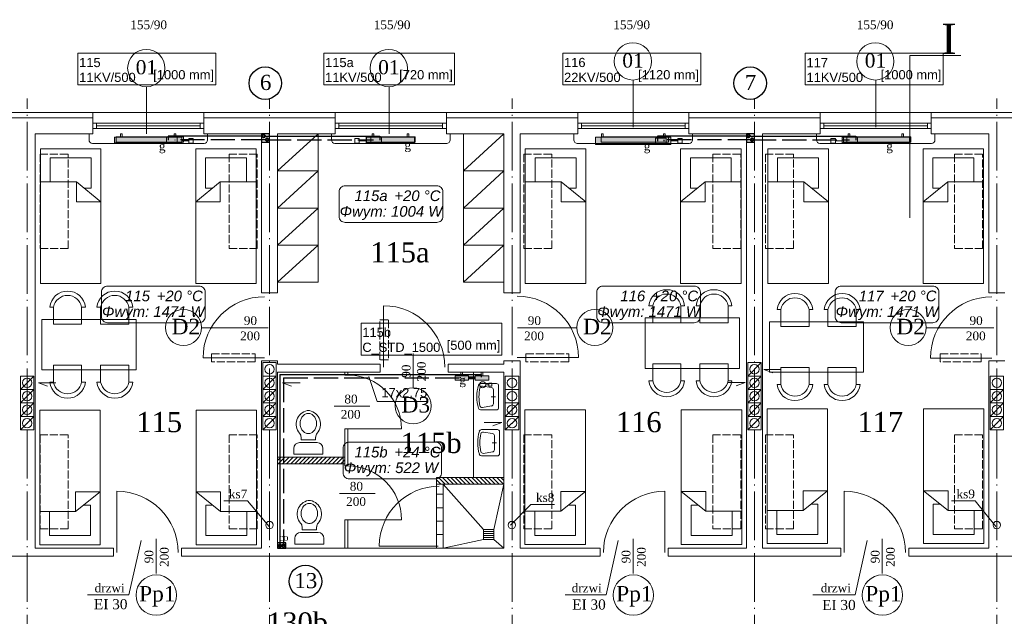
# Model space of a CAD drawing. Extents: x 30119 to 43932, y 4093 to 9351.
# Tile 9 of 12: x 37253 to 38715, y 5215 to 6101. Entities that reach past the tile are written whole.
import ezdxf
from ezdxf.enums import TextEntityAlignment as Align
from ezdxf.lldxf.tags import DXFTag

# ---------------------------------------------------------------- set-up
doc = ezdxf.new("R2010")
doc.units = 0
doc.header["$MEASUREMENT"] = 0
doc.linetypes.add('ACAD_ISO02W100', pattern=[15, 12, -3])
doc.linetypes.add('ACAD_ISO04W100', pattern=[30.5, 24, -3, 0.5, -3])
doc.layers.get('0').update_dxf_attribs({"color": 8, "linetype": 'CONTINUOUS', "lineweight": 9})
doc.layers.add('#co', color=8, linetype='ACAD_ISO04W100')
for name, color, linetype, lineweight in [('#SZACHT', 4, 'CONTINUOUS', 30), ('#woda opis', 7, 'CONTINUOUS', 35), ('CIENKIE', 8, 'CONTINUOUS', 9), ('IS_Armatura_podłączeniowa_grz._dolnozas.', 7, 'SOLID', 18), ('IS_Armatura_Therm', 7, 'SOLID', 18), ('IS_Grzejniki_Plan_rzut', 7, 'SOLID', 18), ('IS_podkład', 8, 'CONTINUOUS', 9), ('IS_powrot', 5, 'ACAD_ISO02W100', 25), ('IS_Text_Konstrukcji', 7, 'CONTINUOUS', 18), ('IS_Text_Odbiornikow_Therm', 7, 'CONTINUOUS', 18), ('IS_zasilanie', 1, 'SOLID', 25), ('NAPIS', 8, 'CONTINUOUS', 9), ('OSIE', 8, 'ACAD_ISO04W100', 9), ('PRZERYW', 8, 'ACAD_ISO02W100', 9), ('SCIANY', 8, 'CONTINUOUS', 9), ('urzadzenia', 8, 'CONTINUOUS', 9), ('URZĄDZENIA', 8, 'CONTINUOUS', 9)]:
    doc.layers.add(name, color=color, linetype=linetype, lineweight=lineweight)
doc.styles.add('NEWROMAN', font='times.ttf')
doc.styles.get("Standard").update_dxf_attribs({"font": 'arial.ttf'})
tags = doc.linetypes.add('SOLID', pattern=[10, 10, 0]).pattern_tags.tags
tags[6:7] = [DXFTag(74, 4), DXFTag(75, 0), DXFTag(340, '0'), DXFTag(46, 0.0), DXFTag(50, 0.0), DXFTag(44, 0.0), DXFTag(45, 0.0)]
tags[4:5] = [DXFTag(74, 4), DXFTag(75, 0), DXFTag(340, '0'), DXFTag(46, 0.0), DXFTag(50, 0.0), DXFTag(44, 0.0), DXFTag(45, 0.0)]

# ---------------------------------------------------------------- blocks, each defined once
blk = doc.blocks.new('A$C783649DA')
at = {"layer": 'CIENKIE', "ltscale": 3}
for p, q in [((-323.5, 380.2), (-359, 380.2)), ((-323.5, 380.2), (-291.5, 341.9)), ((756.9, 380.2), (721.5, 380.2)), ((756.9, 380.2), (787.5, 341.9)), ((96.9, 374.8), (66.8, 344.2)), ((132.4, 374.8), (96.9, 374.8))]:
    blk.add_line(p, q, dxfattribs=at)
for centre in [(-291.1, 344.2), (68.9, 344.2), (788.9, 344.2)]:
    blk.add_circle(centre, 5.5, dxfattribs=at)
at = {"layer": 'NAPIS', "lineweight": 25, "ltscale": 3, "style": 'NEWROMAN'}
for s, p in [('ks7', (-351.3, 383.9)), ('ks9', (729.2, 383.9)), ('ks8', (104.7, 378.5))]:
    blk.add_text(s, height=13, dxfattribs=at).set_placement(p)
blk = doc.blocks.new('R056')
for p, q in [((-0.332, 0.998), (0.335, 0.998)), ((-0.332, 0.865), (-0.332, 0.998)), ((0.335, 0.998), (0.335, 0.865)), ((0.201, 0.732), (-0.199, 0.732)), ((-0.165, 0.67), (0.001, 0.67)), ((-0.165, 0.67), (-0.165, 0.607)), ((0.168, 0.67), (0.001, 0.67)), ((0.168, 0.67), (0.168, 0.607))]:
    blk.add_line(p, q)
blk.add_lwpolyline([(0.001, 0.067, 0.117514), (0.071, 0.083, 0.104443), (0.135, 0.134, 0.090071), (0.175, 0.207, 0.08201), (0.19, 0.297, 0.08201), (0.175, 0.387, 0.090071), (0.135, 0.459, 0.104443), (0.071, 0.51, 0.117514), (0.001, 0.527, 0.117514), (-0.069, 0.51, 0.104443), (-0.132, 0.459, 0.090071), (-0.172, 0.387, 0.08201), (-0.187, 0.297, 0.08201), (-0.172, 0.207, 0.090071), (-0.132, 0.134, 0.104443), (-0.069, 0.083, 0.117514)], format="xyb", close=True)
for centre, radius, start, end in [((-0.199, 0.865), 0.133, 180, 270), ((0.201, 0.865), 0.133, 270, 0), ((0.038, 0.311), 0.315, 138.639, 258.4219), ((-0.299, 0.607), 0.133, 318.639, 0), ((-0.035, 0.311), 0.315, 281.5781, 41.361), ((0.301, 0.607), 0.133, 180, 221.361), ((0.001, 0.133), 0.133, 258.4219, 281.5781)]:
    blk.add_arc(centre, radius, start, end)
blk = doc.blocks.new('R053')
for p, q in [((0, 0.608), (0, 0)), ((0.917, 0.692), (0.083, 0.692)), ((0.095, 0.075), (0.149, 0.421)), ((0.769, 0.492), (0.231, 0.492)), ((0.5, 0.575), (0.5, 0.408)), ((0.905, 0.075), (0.851, 0.421)), ((1, 0), (1, 0.608))]:
    blk.add_line(p, q)
for centre, radius, start, end in [((0.083, 0.608), 0.0833, 90, 180), ((0.231, 0.408), 0.0833, 90, 171.1953), ((0.769, 0.408), 0.0833, 8.8047, 90), ((0.917, 0.608), 0.0833, 0, 90), ((0.083, 0), 0.0833, 180, 254.047), ((0.177, 0.062), 0.0833, 171.1953, 256.9798), ((0.823, 0.062), 0.0833, 283.0202, 8.8047), ((0.5, 1.458), 1.599, 254.047, 285.953), ((0.5, 1.458), 1.516, 256.9798, 283.0202), ((0.917, 0), 0.0833, 285.953, 0)]:
    blk.add_arc(centre, radius, start, end)
blk = doc.blocks.new('E3')
at = {"layer": 'urzadzenia', "ltscale": 3}
h = blk.add_hatch(dxfattribs=at)
h.set_pattern_fill('ANSI31', color=256, scale=35, style=0)
h.set_pattern_definition([(45, (-25814.2815, -10257.614), (-3.09359217, 3.09359217), [])])
h.paths.add_polyline_path([(2547, -480), (2547, -490), (2647, -490), (2647, -480)])
h = blk.add_hatch(dxfattribs=at)
h.set_pattern_fill('ANSI31', color=256, scale=35, style=0)
h.set_pattern_definition([(135, (14932.2726, -2182.3927), (3.0935922, 3.0935922), [])])
h.paths.add_polyline_path([(2783, -510), (2883, -510), (2883, -520), (2783, -520)])
at = {"layer": 'CIENKIE', "color": 8, "ltscale": 3}
for p, q in [((3075, 10), (3075, 80.1)), ((3435, 10), (3435, 80.1)), ((2352.5, 0), (2352.5, 70.1)), ((2712.5, 0), (2712.5, 70.1)), ((2270, 32), (2440, 32)), ((2630, 32), (2800, 32)), ((2990, 32), (3160, 32)), ((3350, 32), (3520, 32)), ((2077.5, 24), (2272.5, 24)), ((2272.5, 15.9), (2437.5, 15.9)), ((2278, 15.9), (2278, 7.9)), ((2432, 15.9), (2432, 7.9)), ((2437.5, 24), (2632.5, 24)), ((2632.5, 15.9), (2797.5, 15.9)), ((2638, 15.9), (2638, 7.9)), ((2792, 15.9), (2792, 7.9)), ((2797.5, 24), (2992.5, 24)), ((2992.5, 15.9), (3157.5, 15.9)), ((2998, 15.9), (2998, 7.9)), ((3152, 15.9), (3152, 7.9)), ((3157.5, 24), (3352.5, 24)), ((3352.5, 15.9), (3517.5, 15.9)), ((3358, 15.9), (3358, 7.9)), ((3512, 15.9), (3512, 7.9)), ((3517.5, 24), (3712.5, 24)), ((2267, 0), (2267, -9)), ((2272.5, 7.9), (2437.5, 7.9)), ((2278, 11.9), (2432, 11.9)), ((2443, 0), (2443, -9)), ((2627, 0), (2627, -9)), ((2632.5, 7.9), (2797.5, 7.9)), ((2638, 11.9), (2792, 11.9)), ((2803, 0), (2803, -9)), ((2987, 0), (2987, -9)), ((2992.5, 7.9), (3157.5, 7.9)), ((2998, 11.9), (3152, 11.9)), ((3163, 0), (3163, -9)), ((3347, 0), (3347, -9)), ((3352.5, 7.9), (3517.5, 7.9)), ((3358, 11.9), (3512, 11.9)), ((3523, 0), (3523, -9)), ((2438, -14), (2272, -14)), ((2798, -14), (2632, -14)), ((3158, -14), (2992, -14)), ((3518, -14), (3352, -14)), ((2704.2, -346.1), (2704.2, -255.1)), ((2433.8, -287.8), (2533, -287.8)), ((2903.4, -287.8), (2991.2, -287.8)), ((3510, -287.8), (3610.4, -287.8)), ((2527.3, -332.7), (2436.3, -332.7)), ((2748.4, -377.1), (2748.4, -325.9)), ((2902.7, -332), (2993.7, -332)), ((3607.3, -332.8), (3516.3, -332.8)), ((3245, -359.5), (3265, -339.5)), ((3294.8, -349.6), (3268.7, -349.6)), ((3268.7, -349.6), (3282.1, -354.5)), ((2165, -379.5), (2185, -359.5)), ((2525, -379.5), (2545, -359.5)), ((3245, -379.5), (3265, -359.5)), ((2165, -399.5), (2185, -379.5)), ((2217.8, -369.4), (2191.7, -369.4)), ((2191.7, -369.4), (2205.1, -374.3)), ((2525, -399.5), (2545, -379.5)), ((2554.3, -369.7), (2567.6, -374.7)), ((2580.3, -369.7), (2554.3, -369.7)), ((3214.9, -369.3), (3241, -369.3)), ((3241, -369.3), (3227.6, -374.2)), ((3245, -399.5), (3265, -379.5)), ((3605, -399.5), (3625, -379.5)), ((2165, -419.5), (2185, -399.5)), ((2525, -419.5), (2545, -399.5)), ((2631, -404.2), (2683.9, -404.2)), ((2885, -419.5), (2905, -399.5)), ((3245, -419.5), (3265, -399.5)), ((3605, -419.5), (3625, -399.5)), ((2165, -439.5), (2185, -419.5)), ((2525, -439.5), (2545, -419.5)), ((2885, -439.5), (2905, -419.5)), ((3245, -439.5), (3265, -419.5)), ((3605, -439.5), (3625, -419.5)), ((2853.6, -428.4), (2879.7, -428.4)), ((2879.7, -428.4), (2866.3, -433.3)), ((2308.3, -621.7), (2308.3, -530.7)), ((2639, -533.7), (2691.9, -533.7)), ((3121.7, -621.7), (3121.7, -530.7)), ((3388.3, -621.7), (3388.3, -530.7)), ((2326.2, -684.5), (2344.4, -603.7)), ((2366.5, -652.7), (2366.5, -601.4)), ((2547, -607), (2559, -607)), ((2559, -607), (2559, -615)), ((3034.7, -684.5), (3052.8, -603.7)), ((3074.9, -652.7), (3074.9, -601.4)), ((3404.5, -684.5), (3422.6, -603.7)), ((3444.7, -652.7), (3444.7, -601.4)), ((2326.2, -684.5), (2264.7, -684.5)), ((3034.7, -684.5), (2973.8, -684.5)), ((3404.5, -684.5), (3341.8, -684.5))]:
    blk.add_line(p, q, dxfattribs=at)
at = {"layer": 'CIENKIE', "ltscale": 3}
for centre, radius in [((3074.5, 107.8), 27.7), ((3434.5, 107.8), 27.7), ((2352, 97.8), 27.7), ((2712, 97.8), 27.7), ((2407.1, -287.5), 26.8), ((3018, -287.5), 26.8), ((3483.2, -287.5), 26.8), ((2748.4, -403.8), 26.8), ((2550.5, -611.2), 2), ((2555.3, -611.2), 2), ((2366.8, -684.8), 30), ((3075.2, -684.8), 30), ((3445, -684.8), 30)]:
    blk.add_circle(centre, radius, dxfattribs=at)
at = {"layer": 'CIENKIE'}
for centre in [(2535, -349.5), (3255, -349.5), (2175, -369.5), (2535, -369.5), (2895, -369.5), (3255, -369.5), (3615, -369.5), (2175, -389.5), (2535, -389.5), (2895, -389.5), (3255, -389.5), (3615, -389.5), (2175, -409.5), (2535, -409.5), (2895, -409.5), (3255, -409.5), (3615, -409.5), (2175, -429.5), (2535, -429.5), (2895, -429.5), (3255, -429.5), (3615, -429.5)]:
    blk.add_circle(centre, 7, dxfattribs=at)
at = {"layer": 'CIENKIE', "ltscale": 3}
for centre, radius, start, end in [((2272, -9), 5, 180, 270), ((2438, -9), 5, 270, 0), ((2632, -9), 5, 180, 270), ((2798, -9), 5, 270, 0), ((2992, -9), 5, 180, 270), ((3158, -9), 5, 270, 0), ((3352, -9), 5, 180, 270), ((3518, -9), 5, 270, 0), ((2527.3, -332.7), 91, 90, 180), ((2902.7, -332), 91, 0, 90), ((3607.3, -332.8), 91, 90, 180), ((2704.2, -346.1), 91, 0, 90), ((2308.3, -621.7), 91, 0, 90), ((3121.7, -621.7), 91, 90, 180), ((3388.3, -621.7), 91, 0, 90)]:
    blk.add_arc(centre, radius, start, end, dxfattribs=at)
at = {"layer": 'OSIE', "ltscale": 3}
for p, q in [((2175, -1701.2), (2175, 52.5)), ((2535, -1701.2), (2535, 52.5)), ((2895, -1701.2), (2895, 52.5)), ((3255, -1701.2), (3255, 52.5)), ((3615, -1701.2), (3615, 52.5))]:
    blk.add_line(p, q, dxfattribs=at)
at = {"layer": 'PRZERYW'}
for points in [[(2235.8, -30), (2194.3, -30), (2194.3, -170), (2235.8, -170)], [(2516.6, -30), (2475.1, -30), (2475.1, -170), (2516.6, -170)], [(2953.9, -30), (2912.4, -30), (2912.4, -170), (2953.9, -170)], [(3234.6, -30), (3193.1, -30), (3193.1, -170), (3234.6, -170)], [(3312.9, -30), (3271.4, -30), (3271.4, -170), (3312.9, -170)], [(3593.7, -30), (3552.2, -30), (3552.2, -170), (3593.7, -170)], [(2698.8, -276.2), (2711.8, -276.2), (2711.8, -335.4), (2698.8, -335.4)], [(2448.7, -326.7), (2513.7, -326.7), (2513.7, -338.3), (2448.7, -338.3)], [(2915.6, -326.7), (2979.2, -326.7), (2979.2, -338.3), (2915.6, -338.3)], [(3530.8, -326.7), (3591.5, -326.7), (3591.5, -338.3), (3530.8, -338.3)], [(2235.8, -446.6), (2194.3, -446.6), (2194.3, -586.6), (2235.8, -586.6)], [(2516.6, -446.6), (2475.1, -446.6), (2475.1, -586.6), (2516.6, -586.6)], [(2953.9, -446.6), (2912.4, -446.6), (2912.4, -586.6), (2953.9, -586.6)], [(3234.6, -446.6), (3193.1, -446.6), (3193.1, -586.6), (3234.6, -586.6)], [(3312.9, -446.6), (3271.4, -446.6), (3271.4, -586.6), (3312.9, -586.6)], [(3593.7, -446.6), (3552.2, -446.6), (3552.2, -586.6), (3593.7, -586.6)]]:
    blk.add_lwpolyline(points, close=True, dxfattribs=at)
at = {"layer": 'SCIANY', "ltscale": 3}
for p, q in [((3485.6, -124.4), (3485.6, 116.5)), ((3561.4, 116.5), (3485.6, 116.5)), ((2077.5, 32), (2272.5, 32)), ((2272.5, 32), (2272.5, 0)), ((2437.5, 32), (2437.5, 0)), ((2437.5, 32), (2632.5, 32)), ((2632.5, 32), (2632.5, 0)), ((2797.5, 32), (2797.5, 0)), ((2800, 32), (2990, 32)), ((2992.5, 32), (2992.5, 0)), ((3157.5, 32), (3157.5, 0)), ((3160, 32), (3350, 32)), ((3352.5, 32), (3352.5, 0)), ((3517.5, 32), (3517.5, 0)), ((3520, 32), (3710, 32)), ((2187, 0), (2272.5, 0)), ((2437.5, 0), (2523, 0)), ((2547, 0), (2632.5, 0)), ((2797.5, 0), (2883, 0)), ((2907, 0), (2992.5, 0)), ((3157.5, 0), (3243, 0)), ((3267, 0), (3352.5, 0)), ((3517.5, 0), (3603, 0)), ((2547, -236), (2523, -236)), ((2883, -236), (2907, -236)), ((3627, -236), (3603, -236)), ((2523, -337), (2547, -337)), ((2547, -342), (2699.3, -342)), ((2699.3, -354), (2699.3, -342)), ((2800.3, -342), (2883, -342)), ((2800.3, -354), (2800.3, -342)), ((2883, -337), (2907, -337)), ((3627, -337), (3603, -337)), ((2547, -354), (2699.3, -354)), ((2800.3, -354), (2883, -354)), ((2547, -480), (2647, -480)), ((2547, -490), (2647, -490)), ((2783, -510), (2883, -510)), ((2783, -520), (2883, -520)), ((2046.7, -627), (2303.3, -627)), ((2187, -615), (2303.3, -615)), ((2303.3, -615), (2303.3, -627)), ((2404.3, -615), (2523, -615)), ((2404.3, -615), (2404.3, -627)), ((2404.3, -627), (3025.7, -627)), ((2547, -615), (2883, -615)), ((2907, -615), (3025.7, -615)), ((3025.7, -615), (3025.7, -627)), ((3126.7, -615), (3243, -615)), ((3126.7, -615), (3126.7, -627)), ((3126.7, -627), (3383.3, -627)), ((3267, -615), (3383.3, -615)), ((3383.3, -615), (3383.3, -627)), ((3484.3, -615), (3603, -615)), ((3484.3, -615), (3484.3, -627)), ((3484.3, -627), (4105.7, -627))]:
    blk.add_line(p, q, dxfattribs=at)
at = {"layer": 'SCIANY'}
for p, q in [((2187, -615), (2187, 0)), ((2523, -236), (2523, 0)), ((2547, -236), (2547, 0)), ((2883, -236), (2883, 0)), ((2907, -236), (2907, 0)), ((3243, -439.5), (3243, 0)), ((3243, -615), (3243, 0)), ((3267, -439.5), (3267, 0)), ((3267, -615), (3267, 0)), ((3603, -236), (3603, 0)), ((2523, -615), (2523, -337)), ((2547, -342), (2547, -337)), ((2883, -342), (2883, -337)), ((2907, -615), (2907, -337)), ((3603, -615), (3603, -337)), ((2547, -615), (2547, -354)), ((2883, -615), (2883, -354)), ((2647, -490), (2647, -480)), ((2783, -520), (2783, -510))]:
    blk.add_line(p, q, dxfattribs=at)
at = {"layer": 'urzadzenia', "ltscale": 3}
for p, q in [((2547, -55), (2607, 0)), ((2823, -55), (2883, 0)), ((2284.7, -22), (2194.7, -22)), ((2425.3, -22), (2515.3, -22)), ((3004.7, -22), (2914.7, -22)), ((3145.3, -22), (3235.3, -22)), ((3364.7, -22), (3274.7, -22)), ((3505.3, -22), (3595.3, -22)), ((2270.1, -35.5), (2209.4, -35.5)), ((2439.9, -35.5), (2500.6, -35.5)), ((2990.1, -35.5), (2929.4, -35.5)), ((3159.9, -35.5), (3220.6, -35.5)), ((3350.1, -35.5), (3289.4, -35.5)), ((3519.9, -35.5), (3580.6, -35.5)), ((2547, -55), (2607, -55)), ((2547, -110), (2607, -55)), ((2823, -55), (2883, -55)), ((2823, -110), (2883, -55)), ((2248.1, -71.2), (2194.7, -71.2)), ((2248.1, -71.2), (2248.1, -100.7)), ((2284.7, -100.7), (2248.1, -71.2)), ((2425.3, -100.7), (2461.9, -71.2)), ((2461.9, -71.2), (2461.9, -100.7)), ((2461.9, -71.2), (2515.3, -71.2)), ((2968.1, -71.2), (2914.7, -71.2)), ((3004.7, -100.7), (2968.1, -71.2)), ((2968.1, -71.2), (2968.1, -100.7)), ((3145.3, -100.7), (3181.9, -71.2)), ((3181.9, -71.2), (3235.3, -71.2)), ((3181.9, -71.2), (3181.9, -100.7)), ((3328.1, -71.2), (3274.7, -71.2)), ((3328.1, -71.2), (3328.1, -100.7)), ((3364.7, -100.7), (3328.1, -71.2)), ((3505.3, -100.7), (3541.9, -71.2)), ((3541.9, -71.2), (3541.9, -100.7)), ((3541.9, -71.2), (3595.3, -71.2)), ((2270.1, -80.6), (2259.7, -80.6)), ((2439.9, -80.6), (2450.3, -80.6)), ((2990.1, -80.6), (2979.7, -80.6)), ((3159.9, -80.6), (3170.3, -80.6)), ((3350.1, -80.6), (3339.7, -80.6)), ((3519.9, -80.6), (3530.3, -80.6)), ((2284.7, -100.7), (2248.1, -100.7)), ((2425.3, -100.7), (2461.9, -100.7)), ((3004.7, -100.7), (2968.1, -100.7)), ((3145.3, -100.7), (3181.9, -100.7)), ((3364.7, -100.7), (3328.1, -100.7)), ((3505.3, -100.7), (3541.9, -100.7)), ((2547, -110), (2607, -110)), ((2547, -165), (2607, -110)), ((2823, -110), (2883, -110)), ((2823, -165), (2883, -110)), ((2547, -165), (2607, -165)), ((2547, -220), (2607, -165)), ((2823, -165), (2883, -165)), ((2823, -220), (2883, -165)), ((2284.7, -222), (2194.7, -222)), ((2425.3, -222), (2515.3, -222)), ((2547, -220), (2607, -220)), ((2823, -220), (2883, -220)), ((3004.7, -222), (2914.7, -222)), ((3145.3, -222), (3235.3, -222)), ((3364.7, -222), (3274.7, -222)), ((3505.3, -222), (3595.3, -222)), ((2337.1, -275.4), (2197.1, -275.4)), ((2197.1, -275.4), (2197.1, -350.4)), ((2337.1, -275.4), (2337.1, -350.4)), ((3092.9, -273.3), (3232.9, -273.3)), ((3092.9, -273.3), (3092.9, -348.3)), ((3232.9, -273.3), (3232.9, -348.3)), ((3417.1, -278.9), (3277.1, -278.9)), ((3277.1, -278.9), (3277.1, -353.9)), ((3417.1, -278.9), (3417.1, -353.9)), ((2337.1, -350.4), (2197.1, -350.4)), ((2525, -339.5), (2525, -439.5)), ((2545, -339.5), (2545, -439.5)), ((3092.9, -348.3), (3232.9, -348.3)), ((3245, -339.5), (3245, -439.5)), ((3265, -339.5), (3265, -439.5)), ((2165, -359.5), (2165, -439.5)), ((2185, -359.5), (2185, -439.5)), ((2647, -358), (2651, -358)), ((2885, -359.5), (2885, -439.5)), ((2905, -359.5), (2905, -439.5)), ((3417.1, -353.9), (3277.1, -353.9)), ((3605, -359.5), (3605, -439.5)), ((3625, -359.5), (3625, -439.5)), ((3363.7, -408.4), (3273.7, -408.4)), ((3505.8, -408.4), (3595.8, -408.4)), ((2283.7, -410), (2193.7, -410)), ((2425.8, -410), (2515.8, -410)), ((3004.2, -409.6), (2914.2, -409.6)), ((3146.3, -409.6), (3236.3, -409.6)), ((2647, -438), (2651, -438)), ((2647, -438), (2731, -438)), ((2647, -493), (2651, -493)), ((2283.7, -531.3), (2247.1, -531.3)), ((2247.1, -560.8), (2247.1, -531.3)), ((2283.7, -531.3), (2247.1, -560.8)), ((2425.8, -531.3), (2462.4, -531.3)), ((2425.8, -531.3), (2462.4, -560.8)), ((2462.4, -560.8), (2462.4, -531.3)), ((2783, -535), (2793, -535)), ((3004.2, -531), (2967.6, -531)), ((2967.6, -560.4), (2967.6, -531)), ((3004.2, -531), (2967.6, -560.4)), ((3146.3, -531), (3182.9, -531)), ((3146.3, -531), (3182.9, -560.4)), ((3182.9, -560.4), (3182.9, -531)), ((3363.7, -529.8), (3327.1, -529.8)), ((3363.7, -529.8), (3327.1, -559.2)), ((3327.1, -559.2), (3327.1, -529.8)), ((3505.8, -529.8), (3542.4, -529.8)), ((3505.8, -529.8), (3542.4, -559.2)), ((3542.4, -559.2), (3542.4, -529.8)), ((2269, -551.4), (2258.7, -551.4)), ((2440.5, -551.4), (2450.8, -551.4)), ((2783, -555), (2793, -555)), ((2989.5, -551.1), (2979.2, -551.1)), ((3161, -551.1), (3171.3, -551.1)), ((3349, -549.9), (3338.7, -549.9)), ((3520.5, -549.9), (3530.8, -549.9)), ((2247.1, -560.8), (2193.7, -560.8)), ((2462.4, -560.8), (2515.8, -560.8)), ((2967.6, -560.4), (2914.2, -560.4)), ((3182.9, -560.4), (3236.3, -560.4)), ((3327.1, -559.2), (3273.7, -559.2)), ((3542.4, -559.2), (3595.8, -559.2)), ((2647, -573), (2731, -573)), ((2647, -573), (2651, -573)), ((2783, -575), (2793, -575)), ((2269, -596.5), (2208.3, -596.5)), ((2440.5, -596.5), (2501.2, -596.5)), ((2783, -595), (2793, -595)), ((2852.8, -587.2), (2867.8, -587.2)), ((2852.8, -602.2), (2852.8, -587.2)), ((2852.8, -590.2), (2867.8, -590.2)), ((2852.8, -593.2), (2867.8, -593.2)), ((2852.8, -596.2), (2867.8, -596.2)), ((2852.8, -599.2), (2867.8, -599.2)), ((2867.8, -602.2), (2867.8, -587.2)), ((2989.5, -596.1), (2928.8, -596.1)), ((3161, -596.1), (3221.7, -596.1)), ((3349, -594.9), (3288.3, -594.9)), ((3520.5, -594.9), (3581.2, -594.9)), ((2283.7, -610), (2193.7, -610)), ((2425.8, -610), (2515.8, -610)), ((2698, -612), (2785.5, -612)), ((2852.8, -602.2), (2867.8, -602.2)), ((3004.2, -609.6), (2914.2, -609.6)), ((3146.3, -609.6), (3236.3, -609.6)), ((3363.7, -608.4), (3273.7, -608.4)), ((3505.8, -608.4), (3595.8, -608.4))]:
    blk.add_line(p, q, dxfattribs=at)
at = {"layer": 'urzadzenia'}
for p, q in [((2607, 0), (2607, -220)), ((2823, 0), (2823, -220)), ((2194.7, -22), (2194.7, -222)), ((2284.7, -22), (2284.7, -222)), ((2425.3, -22), (2425.3, -222)), ((2515.3, -22), (2515.3, -222)), ((2914.7, -22), (2914.7, -222)), ((3004.7, -22), (3004.7, -222)), ((3145.3, -22), (3145.3, -222)), ((3235.3, -22), (3235.3, -222)), ((3274.7, -22), (3274.7, -222)), ((3364.7, -22), (3364.7, -222)), ((3505.3, -22), (3505.3, -222)), ((3595.3, -22), (3595.3, -222)), ((2209.4, -35.5), (2209.4, -71.2)), ((2270.1, -35.5), (2270.1, -80.6)), ((2270.1, -35.5), (2270.1, -80.6)), ((2439.9, -35.5), (2439.9, -80.6)), ((2439.9, -35.5), (2439.9, -80.6)), ((2500.6, -35.5), (2500.6, -71.2)), ((2929.4, -35.5), (2929.4, -71.2)), ((2990.1, -35.5), (2990.1, -80.6)), ((2990.1, -35.5), (2990.1, -80.6)), ((3159.9, -35.5), (3159.9, -80.6)), ((3159.9, -35.5), (3159.9, -80.6)), ((3220.6, -35.5), (3220.6, -71.2)), ((3289.4, -35.5), (3289.4, -71.2)), ((3350.1, -35.5), (3350.1, -80.6)), ((3350.1, -35.5), (3350.1, -80.6)), ((3519.9, -35.5), (3519.9, -80.6)), ((3519.9, -35.5), (3519.9, -80.6)), ((3580.6, -35.5), (3580.6, -71.2)), ((2525, -339.5), (2545, -339.5)), ((3245, -339.5), (3265, -339.5)), ((2165, -359.5), (2185, -359.5)), ((2525, -359.5), (2545, -359.5)), ((2647, -354), (2647, -358)), ((2651, -354), (2651, -358)), ((2838, -354), (2838, -510)), ((2885, -359.5), (2905, -359.5)), ((3245, -359.5), (3265, -359.5)), ((3605, -359.5), (3625, -359.5)), ((2165, -379.5), (2185, -379.5)), ((2525, -379.5), (2545, -379.5)), ((2885, -379.5), (2905, -379.5)), ((3245, -379.5), (3265, -379.5)), ((3605, -379.5), (3625, -379.5)), ((2165, -399.5), (2185, -399.5)), ((2525, -399.5), (2545, -399.5)), ((2885, -399.5), (2905, -399.5)), ((3245, -399.5), (3265, -399.5)), ((3273.7, -608.4), (3273.7, -408.4)), ((3363.7, -608.4), (3363.7, -408.4)), ((3505.8, -608.4), (3505.8, -408.4)), ((3595.8, -608.4), (3595.8, -408.4)), ((3605, -399.5), (3625, -399.5)), ((2165, -419.5), (2185, -419.5)), ((2193.7, -610), (2193.7, -410)), ((2283.7, -610), (2283.7, -410)), ((2425.8, -610), (2425.8, -410)), ((2515.8, -610), (2515.8, -410)), ((2525, -419.5), (2545, -419.5)), ((2885, -419.5), (2905, -419.5)), ((2914.2, -609.6), (2914.2, -409.6)), ((3004.2, -609.6), (3004.2, -409.6)), ((3146.3, -609.6), (3146.3, -409.6)), ((3236.3, -609.6), (3236.3, -409.6)), ((3245, -419.5), (3265, -419.5)), ((3605, -419.5), (3625, -419.5)), ((2647, -438), (2647, -480)), ((2651, -438), (2651, -493)), ((2165, -439.5), (2185, -439.5)), ((2525, -439.5), (2545, -439.5)), ((2885, -439.5), (2905, -439.5)), ((3245, -439.5), (3265, -439.5)), ((3605, -439.5), (3625, -439.5)), ((2647, -490), (2647, -493)), ((2269, -596.5), (2269, -551.4)), ((2440.5, -596.5), (2440.5, -551.4)), ((2440.5, -596.5), (2440.5, -551.4)), ((2989.5, -596.1), (2989.5, -551.1)), ((2989.5, -596.1), (2989.5, -551.1)), ((3161, -596.1), (3161, -551.1)), ((3349, -594.9), (3349, -549.9)), ((3520.5, -594.9), (3520.5, -549.9)), ((3520.5, -594.9), (3520.5, -549.9)), ((2208.3, -596.5), (2208.3, -560.8)), ((2501.2, -596.5), (2501.2, -560.8)), ((2928.8, -596.1), (2928.8, -560.4)), ((3221.7, -596.1), (3221.7, -560.4)), ((3288.3, -594.9), (3288.3, -559.2)), ((3581.2, -594.9), (3581.2, -559.2)), ((2647, -573), (2647, -615)), ((2651, -573), (2651, -615))]:
    blk.add_line(p, q, dxfattribs=at)
for points in [[(2307.4, -4.2), (2407.4, -4.2), (2407.4, -12.2), (2307.4, -12.2)], [(2679, -4.2), (2751, -4.2), (2751, -12.2), (2679, -12.2)], [(3027.4, -4.2), (3127.4, -4.2), (3127.4, -12.2), (3027.4, -12.2)], [(3387.4, -4.2), (3487.4, -4.2), (3487.4, -12.2), (3387.4, -12.2)]]:
    blk.add_lwpolyline(points, close=True, dxfattribs=at)
at = {"layer": 'URZĄDZENIA', "ltscale": 3}
for p, q in [((2783, -520), (2783, -615)), ((2852.8, -587.2), (2793, -520)), ((2793, -520), (2793, -615)), ((2867.8, -587.2), (2883, -520)), ((2852.8, -602.2), (2793, -615)), ((2867.8, -602.2), (2883, -615))]:
    blk.add_line(p, q, dxfattribs=at)
at = {"layer": 'URZĄDZENIA'}
for points in [[(2214, -257.1), (2208.6, -257.1, -0.895014), (2261.7, -257.1), (2256, -257.1, 0.825539), (2214.1, -257.1), (2214.1, -282.3), (2256, -282.3), (2256, -257.1)], [(2284.1, -257.1), (2278.7, -257.1, -0.895014), (2331.8, -257.1), (2326.1, -257.1, 0.825539), (2284.2, -257.1), (2284.2, -282.3), (2326.1, -282.3), (2326.1, -257.1)], [(3145.9, -255), (3151.3, -255, 0.895014), (3098.2, -255), (3103.9, -255, -0.825539), (3145.8, -255.1), (3145.8, -280.3), (3103.9, -280.3), (3103.9, -255)], [(3216, -255), (3221.4, -255, 0.895014), (3168.3, -255), (3174, -255, -0.825539), (3215.9, -255.1), (3215.9, -280.3), (3174, -280.3), (3174, -255)], [(3294, -260.6), (3288.6, -260.6, -0.895014), (3341.7, -260.6), (3336, -260.6, 0.825539), (3294.1, -260.6), (3294.1, -285.8), (3336, -285.8), (3336, -260.6)], [(3364.1, -260.6), (3358.7, -260.6, -0.895014), (3411.8, -260.6), (3406.1, -260.6, 0.825539), (3364.2, -260.6), (3364.2, -285.8), (3406.1, -285.8), (3406.1, -260.6)], [(2214, -368.7), (2208.6, -368.7, 0.895014), (2261.7, -368.7), (2256, -368.7, -0.825539), (2214.1, -368.6), (2214.1, -343.4), (2256, -343.4), (2256, -368.7)], [(2284.1, -368.7), (2278.7, -368.7, 0.895014), (2331.8, -368.7), (2326.1, -368.7, -0.825539), (2284.2, -368.6), (2284.2, -343.4), (2326.1, -343.4), (2326.1, -368.7)], [(3145.9, -366.6), (3151.3, -366.6, -0.895014), (3098.2, -366.6), (3103.9, -366.6, 0.825539), (3145.8, -366.6), (3145.8, -341.4), (3103.9, -341.4), (3103.9, -366.6)], [(3216, -366.6), (3221.4, -366.6, -0.895014), (3168.3, -366.6), (3174, -366.6, 0.825539), (3215.9, -366.6), (3215.9, -341.4), (3174, -341.4), (3174, -366.6)], [(3294, -372.2), (3288.6, -372.2, 0.895014), (3341.7, -372.2), (3336, -372.2, -0.825539), (3294.1, -372.1), (3294.1, -346.9), (3336, -346.9), (3336, -372.2)], [(3364.1, -372.2), (3358.7, -372.2, 0.895014), (3411.8, -372.2), (3406.1, -372.2, -0.825539), (3364.2, -372.1), (3364.2, -346.9), (3406.1, -346.9), (3406.1, -372.2)]]:
    blk.add_lwpolyline(points, format="xyb", dxfattribs=at)
at = {"layer": 'URZĄDZENIA', "ltscale": 3}
for centre, radius, start, end in [((2651, -438), 80, 0, 90), ((2651, -573), 80, 0, 90), ((2787, -612), 89, 90, 180)]:
    blk.add_arc(centre, radius, start, end, dxfattribs=at)
at = {"layer": 'urzadzenia', "ltscale": 3}
blk.add_blockref('A$C783649DA', (2825.9, -925), dxfattribs=at)
at = {"layer": 'URZĄDZENIA', "lineweight": 25, "ltscale": 3}
for name, p, xscale, yscale, zscale, rotation in [('R053', (2848.2, -409.8), -39, 39, 39, 270.0000000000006), ('R056', (2592.7, -410.7), 65, 65, 65, 180.0000000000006), ('R053', (2849.6, -478), -39, 39, 39, 270.0000000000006), ('R056', (2594.2, -544.2), 65, 65, 65, 180.0000000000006)]:
    blk.add_blockref(name, p, dxfattribs=dict(at, xscale=xscale, yscale=yscale, zscale=zscale, rotation=rotation))
at = {"layer": 'NAPIS', "lineweight": 25, "ltscale": 3, "style": 'NEWROMAN'}
for s, height, p in [('155/90', 13, (2328.2, 155.6)), ('155/90', 13, (2689.7, 155.6)), ('155/90', 13, (3045.4, 155.6)), ('155/90', 13, (3406.9, 155.6)), ('I', 45, (3532.3, 118.8)), ('01', 21, (3058.8, 98.6)), ('01', 21, (3418.8, 98.6)), ('01', 21, (2336.3, 88.6)), ('01', 21, (2696.3, 88.6)), ('g', 13, (2370.7, -24.4)), ('g', 13, (2735.3, -22.6)), ('g', 13, (3090.7, -24.4)), ('g', 13, (3450.7, -24.4)), ('115a', 30, (2684.5, -190.8)), ('D2', 23, (2389.5, -297.5)), ('90', 13, (2496.8, -283.7)), ('90', 13, (2918.4, -283.7)), ('D2', 23, (3000.5, -297.5)), ('D2', 23, (3465.7, -297.5)), ('90', 13, (3574.3, -283.7)), ('200', 13, (2491.4, -306.4)), ('200', 13, (2913, -306.4)), ('200', 13, (3568.9, -306.4)), ('g', 13, (2816.7, -371.8)), ('80', 13, (2646.1, -400.2)), ('D3', 23, (2730.9, -413.7)), ('115', 30, (2337.2, -442.8)), ('200', 13, (2640.7, -422.9)), ('116', 30, (3049.2, -442.8)), ('117', 30, (3407.9, -442.8)), ('115b', 30, (2729.6, -473.8)), ('80', 13, (2654.1, -529.7)), ('200', 13, (2648.7, -552.4)), ('co', 10, (2548.8, -604.1)), ('drzwi  ', 13, (2275.2, -680.8)), ('Pp1', 23, (2341.3, -694.3)), ('drzwi  ', 13, (2983.6, -680.8)), ('Pp1', 23, (3049.7, -694.3)), ('drzwi  ', 13, (3353.5, -680.8)), ('Pp1', 23, (3419.5, -694.3)), ('  EI 30', 15, (2263, -705.8)), ('  EI 30', 15, (2973.2, -706.3)), ('  EI 30', 15, (3344.3, -707)), ('130b', 30, (2531.2, -740.5))]:
    blk.add_text(s, height=height, dxfattribs=at).set_placement(p)
for s, p in [('90', (2744.3, -362.1)), ('200', (2767, -367.5)), ('90', (2362.4, -637.6)), ('200', (2385.1, -643)), ('90', (3070.8, -637.6)), ('200', (3093.5, -643)), ('90', (3440.7, -637.6)), ('200', (3463.4, -643))]:
    blk.add_text(s, height=13, rotation=90, dxfattribs=at).set_placement(p)

msp = doc.modelspace()

# ---------------------------------------------------------------- hatches: boundary and pattern name
at = {"layer": 'IS_Grzejniki_Plan_rzut'}
for points in [[(37494, 5926.1), (37394, 5926.1), (37394, 5918.1), (37494, 5918.1)], [(37767.6, 5926.1), (37839.6, 5926.1), (37839.6, 5918.1), (37767.6, 5918.1)], [(38220.2, 5926.1), (38108.2, 5926.1), (38108.2, 5915.6), (38220.2, 5915.6)], [(38474.4, 5926.1), (38574.4, 5926.1), (38574.4, 5918.1), (38474.4, 5918.1)], [(37899.6, 5572.1), (37919.6, 5572.1), (37919.6, 5565.7), (37899.6, 5565.7)], [(37929.6, 5570.5), (37919.6, 5570.5), (37919.6, 5567.3), (37929.6, 5567.3)], [(37949.6, 5572.1), (37929.6, 5572.1), (37929.6, 5565.7), (37949.6, 5565.7)]]:
    msp.add_hatch(color=8, dxfattribs=at).paths.add_polyline_path(points)

# ---------------------------------------------------------------- linework, layer by layer
at = {"layer": '#co', "color": 1, "lineweight": 35, "ltscale": 3}
for centre in [(37615.6, 5928), (38335.6, 5928), (37639.6, 5319.5)]:
    msp.add_circle(centre, 2.1, dxfattribs=at)
at = {"layer": '#co', "color": 5, "lineweight": 35, "ltscale": 3}
for centre in [(37620.5, 5922.6), (38340.5, 5922.6), (37645, 5319.6)]:
    msp.add_circle(centre, 2.1, dxfattribs=at)
at = {"layer": '#SZACHT', "lineweight": 25, "ltscale": 3}
for points in [[(37612.2, 5919.1), (37624.2, 5919.1), (37624.2, 5931.1), (37612.2, 5931.1)], [(38332.2, 5919.1), (38344.2, 5919.1), (38344.2, 5931.1), (38332.2, 5931.1)], [(37636.2, 5316.1), (37648.2, 5316.1), (37648.2, 5323.9), (37636.2, 5323.9)]]:
    msp.add_lwpolyline(points, close=True, dxfattribs=at)
at = {"layer": '#woda opis', "lineweight": 25, "ltscale": 3}
for centre in [(37617.8, 6006.5), (38337.8, 6006.5), (37677.5, 5266.7)]:
    msp.add_circle(centre, 24.1, dxfattribs=at)
at = {"layer": 'IS_Armatura_podłączeniowa_grz._dolnozas.'}
for p, q in [((37487, 5926.2), (37471, 5926.2)), ((37471, 5926.2), (37471, 5918.2)), ((37487, 5918.2), (37487, 5926.2)), ((37774.6, 5926.2), (37790.6, 5926.2)), ((37774.6, 5918.2), (37774.6, 5926.2)), ((37790.6, 5926.2), (37790.6, 5918.2)), ((38213.2, 5924.8), (38197.2, 5924.8)), ((38197.2, 5924.8), (38197.2, 5916.8)), ((38213.2, 5916.8), (38213.2, 5924.8)), ((38481.4, 5926.2), (38497.4, 5926.2)), ((38481.4, 5918.2), (38481.4, 5926.2)), ((38497.4, 5926.2), (38497.4, 5918.2)), ((37471, 5918.2), (37487, 5918.2)), ((37790.6, 5918.2), (37774.6, 5918.2)), ((38197.2, 5916.8), (38213.2, 5916.8)), ((38497.4, 5918.2), (38481.4, 5918.2))]:
    msp.add_line(p, q, dxfattribs=at)
at = {"layer": 'IS_Armatura_Therm'}
for p, q in [((37510.8, 5924.2), (37504.1, 5924.2)), ((37504.1, 5924.2), (37504.1, 5917.5)), ((37510.8, 5917.5), (37510.8, 5924.2)), ((37750.8, 5917.5), (37750.8, 5924.2)), ((37750.8, 5924.2), (37757.5, 5924.2)), ((37757.5, 5924.2), (37757.5, 5917.5)), ((38237.1, 5924.2), (38230.3, 5924.2)), ((38230.3, 5924.2), (38230.3, 5917.5)), ((38237.1, 5917.5), (38237.1, 5924.2)), ((38457.5, 5917.5), (38457.5, 5924.2)), ((38457.5, 5924.2), (38464.3, 5924.2)), ((38464.3, 5924.2), (38464.3, 5917.5)), ((37494, 5920.8), (37504.1, 5920.8)), ((37504.1, 5917.5), (37510.8, 5917.5)), ((37757.5, 5917.5), (37750.8, 5917.5)), ((37767.6, 5920.8), (37757.5, 5920.8)), ((38220.2, 5920.8), (38230.3, 5920.8)), ((38230.3, 5917.5), (38237.1, 5917.5)), ((38464.3, 5917.5), (38457.5, 5917.5)), ((38474.4, 5920.8), (38464.3, 5920.8))]:
    msp.add_line(p, q, dxfattribs=at)
at = {"layer": 'IS_Armatura_Therm', "ltscale": 10}
for p, q in [((37945.3, 5558.7), (37949.8, 5558.7)), ((37954.3, 5561), (37949.8, 5561)), ((37949.8, 5561), (37949.8, 5556.5)), ((37949.8, 5556.5), (37954.3, 5556.5)), ((37954.3, 5556.5), (37954.3, 5561))]:
    msp.add_line(p, q, dxfattribs=at)
msp.add_ellipse((37940.8, 5558.7), major_axis=(0, 4.5), ratio=1, dxfattribs=at)
at = {"layer": 'IS_Grzejniki_Plan_rzut'}
for p, q in [((37494, 5926.1), (37394, 5926.1)), ((37394, 5926.1), (37394, 5918.1)), ((37402.7, 5926.1), (37402.7, 5931.1)), ((37402.7, 5931.1), (37405.2, 5931.1)), ((37405.2, 5931.1), (37405.2, 5926.1)), ((37485.2, 5931.1), (37482.7, 5931.1)), ((37482.7, 5931.1), (37482.7, 5926.1)), ((37485.2, 5926.1), (37485.2, 5931.1)), ((37494, 5918.1), (37494, 5926.1)), ((37767.6, 5926.1), (37839.6, 5926.1)), ((37767.6, 5918.1), (37767.6, 5926.1)), ((37776.4, 5926.1), (37776.4, 5931.1)), ((37776.4, 5931.1), (37778.9, 5931.1)), ((37778.9, 5931.1), (37778.9, 5926.1)), ((37830.9, 5931.1), (37828.4, 5931.1)), ((37828.4, 5931.1), (37828.4, 5926.1)), ((37830.9, 5926.1), (37830.9, 5931.1)), ((37839.6, 5926.1), (37839.6, 5918.1)), ((38220.2, 5926.1), (38108.2, 5926.1)), ((38108.2, 5926.1), (38108.2, 5915.6)), ((38116.9, 5926.1), (38116.9, 5931.1)), ((38116.9, 5931.1), (38119.4, 5931.1)), ((38119.4, 5931.1), (38119.4, 5926.1)), ((38211.4, 5931.1), (38208.9, 5931.1)), ((38208.9, 5931.1), (38208.9, 5926.1)), ((38211.4, 5926.1), (38211.4, 5931.1)), ((38220.2, 5915.6), (38220.2, 5926.1)), ((38474.4, 5926.1), (38574.4, 5926.1)), ((38474.4, 5918.1), (38474.4, 5926.1)), ((38483.2, 5926.1), (38483.2, 5931.1)), ((38483.2, 5931.1), (38485.7, 5931.1)), ((38485.7, 5931.1), (38485.7, 5926.1)), ((38565.7, 5931.1), (38563.2, 5931.1)), ((38563.2, 5931.1), (38563.2, 5926.1)), ((38565.7, 5926.1), (38565.7, 5931.1)), ((38574.4, 5926.1), (38574.4, 5918.1)), ((37394, 5918.1), (37494, 5918.1)), ((37839.6, 5918.1), (37767.6, 5918.1)), ((38108.2, 5915.6), (38220.2, 5915.6)), ((38574.4, 5918.1), (38474.4, 5918.1)), ((37899.6, 5572.1), (37919.6, 5572.1)), ((37899.6, 5565.7), (37899.6, 5572.1)), ((37908.4, 5572.1), (37908.4, 5577.1)), ((37908.4, 5577.1), (37910.9, 5577.1)), ((37910.9, 5577.1), (37910.9, 5572.1)), ((37919.6, 5572.1), (37919.6, 5565.7)), ((37929.6, 5570.5), (37919.6, 5570.5)), ((37919.6, 5570.5), (37919.6, 5567.3)), ((37949.6, 5572.1), (37929.6, 5572.1)), ((37929.6, 5572.1), (37929.6, 5565.7)), ((37929.6, 5567.3), (37929.6, 5570.5)), ((37940.9, 5577.1), (37938.4, 5577.1)), ((37938.4, 5577.1), (37938.4, 5572.1)), ((37940.9, 5572.1), (37940.9, 5577.1)), ((37949.6, 5565.7), (37949.6, 5572.1)), ((37919.6, 5565.7), (37899.6, 5565.7)), ((37919.6, 5567.3), (37929.6, 5567.3)), ((37929.6, 5565.7), (37949.6, 5565.7))]:
    msp.add_line(p, q, dxfattribs=at)
at = {"layer": 'IS_powrot', "ltscale": 3}
for p, q in [((37617.8, 5922.6), (37483.6, 5922.6)), ((37483.6, 5922.6), (37483.6, 5922)), ((37620.4, 5922.6), (37778, 5922.6)), ((37778, 5922.6), (37778, 5922)), ((38209.8, 5922.6), (38209.8, 5920.6)), ((38340.5, 5922.6), (38209.8, 5922.6)), ((38340.5, 5922.6), (38484.8, 5922.6)), ((38484.8, 5922.6), (38484.8, 5922)), ((37644.9, 5568.8), (37644.9, 5319.2)), ((37644.9, 5568.8), (37907.8, 5568.8)), ((37907.8, 5568.8), (37907.8, 5569.8))]:
    msp.add_line(p, q, dxfattribs=at)
at = {"layer": 'IS_Text_Konstrukcji', "linetype": 'SOLID'}
for points in [[(37736.6, 5799.7), (37872.4, 5799.7, 0.414214), (37881.5, 5808.7), (37881.5, 5845.1, 0.414214), (37872.4, 5854.2), (37736.6, 5854.2, 0.414214), (37727.5, 5845.1), (37727.5, 5808.7, 0.414214), (37736.6, 5799.7)], [(37383.7, 5650.8), (37519.5, 5650.8, 0.414214), (37528.6, 5659.9), (37528.6, 5696.2, 0.414214), (37519.5, 5705.3), (37383.7, 5705.3, 0.414214), (37374.6, 5696.2), (37374.6, 5659.9, 0.414214), (37383.7, 5650.8)], [(38119.1, 5650.8), (38254.9, 5650.8, 0.414214), (38264, 5659.9), (38264, 5696.2, 0.414214), (38254.9, 5705.3), (38119.1, 5705.3, 0.414214), (38110, 5696.2), (38110, 5659.9, 0.414214), (38119.1, 5650.8)], [(38473.1, 5650.8), (38608.9, 5650.8, 0.414214), (38618, 5659.9), (38618, 5696.2, 0.414214), (38608.9, 5705.3), (38473.1, 5705.3, 0.414214), (38464, 5696.2), (38464, 5659.9, 0.414214), (38473.1, 5650.8)], [(37742.6, 5418.9), (37870.4, 5418.9, 0.414214), (37879.5, 5428), (37879.5, 5464.3, 0.414214), (37870.4, 5473.4), (37742.6, 5473.4, 0.414214), (37733.5, 5464.3), (37733.5, 5428, 0.414214), (37742.6, 5418.9)]]:
    msp.add_lwpolyline(points, format="xyb", dxfattribs=at)
at = {"layer": 'IS_Text_Odbiornikow_Therm', "linetype": 'SOLID'}
for p, q in [((37339.5, 6004.2), (37339.5, 6050.9)), ((37339.5, 6050.9), (37544.5, 6050.9)), ((37544.5, 6050.9), (37544.5, 6004.2)), ((37704.7, 6004.2), (37704.7, 6050.9)), ((37704.7, 6050.9), (37898.7, 6050.9)), ((37898.7, 6050.9), (37898.7, 6004.2)), ((38059.5, 6004.2), (38059.5, 6050.9)), ((38059.5, 6050.9), (38264.5, 6050.9)), ((38264.5, 6050.9), (38264.5, 6004.2)), ((38419.5, 6004.2), (38419.5, 6050.9)), ((38419.5, 6050.9), (38624.5, 6050.9)), ((38624.5, 6050.9), (38624.5, 6004.2)), ((37339.5, 6004.2), (37544.5, 6004.2)), ((37704.7, 6004.2), (37898.7, 6004.2)), ((38059.5, 6004.2), (38264.5, 6004.2)), ((38419.5, 6004.2), (38624.5, 6004.2)), ((37760, 5602.5), (37760, 5650.1)), ((37760, 5650.1), (37969.2, 5650.1)), ((37969.2, 5650.1), (37969.2, 5602.5)), ((37760, 5602.5), (37969.2, 5602.5)), ((37783.9, 5533.7), (37771.4, 5571)), ((37783.9, 5533.7), (37857, 5533.7))]:
    msp.add_line(p, q, dxfattribs=at)
at = {"layer": 'IS_zasilanie', "ltscale": 3}
for p, q in [((37612.9, 5928), (37473.8, 5928)), ((37473.8, 5928), (37473.8, 5922)), ((37615.5, 5928), (37787.8, 5927.9)), ((37787.8, 5927.9), (37787.8, 5922)), ((38335.6, 5928), (38200.1, 5928)), ((38200.1, 5928), (38200.1, 5920.6)), ((38335.6, 5928), (38494.6, 5927.9)), ((38494.6, 5927.9), (38494.6, 5922)), ((37639.5, 5574.1), (37938.3, 5574.1)), ((37639.5, 5574.1), (37639.5, 5319.1)), ((37938.3, 5574.1), (37938.3, 5570.1))]:
    msp.add_line(p, q, dxfattribs=at)

# ---------------------------------------------------------------- block references
at = {"layer": 'IS_podkład', "lineweight": 25, "ltscale": 3}
msp.add_blockref('E3', (35089.2, 5931.1), dxfattribs=at)

# ---------------------------------------------------------------- texts
at = {"layer": '#woda opis', "lineweight": 25, "ltscale": 3, "style": 'NEWROMAN'}
for s, height, p in [('6', 22.5, (37618.4, 5996.4)), ('7', 22.5, (38338.4, 5996.4)), ('13', 22.46, (37678.1, 5256.6))]:
    msp.add_text(s, height=height, dxfattribs=at).set_placement(p, align=Align.CENTER)
at = {"layer": 'IS_Text_Konstrukcji', "linetype": 'SOLID', "char_height": 15.84}
for s, insert, attachment_point in [('{\\fArial|b0|i1|c238|p34;115a}', (37799.5, 5831.2), 9), ('\\fArial|b0|i1;+20 °C', (37809.5, 5831.2), 7), ('\\fArial|b0|i1;Φwym: 1004 W', (37804.5, 5824), 2), ('{\\fArial|b0|i1|c238|p34;115}', (37446.6, 5682.4), 9), ('\\fArial|b0|i1;+20 °C', (37456.6, 5682.4), 7), ('{\\fArial|b0|i1|c238|p34;116}', (38182, 5682.4), 9), ('\\fArial|b0|i1;+20 °C', (38192, 5682.4), 7), ('{\\fArial|b0|i1|c238|p34;117}', (38536, 5682.4), 9), ('\\fArial|b0|i1;+20 °C', (38546, 5682.4), 7), ('\\fArial|b0|i1;Φwym: 1471 W', (37451.6, 5675.2), 2), ('\\fArial|b0|i1;Φwym: 1471 W', (38187, 5675.2), 2), ('\\fArial|b0|i1;Φwym: 1471 W', (38541, 5675.2), 2), ('{\\fArial|b0|i1|c238|p34;115b}', (37799.5, 5450.5), 9), ('\\fArial|b0|i1;+24 °C', (37809.5, 5450.5), 7), ('\\fArial|b0|i1;Φwym: 522 W', (37804.5, 5443.3), 2)]:
    msp.add_mtext(s, dxfattribs=dict(at, insert=insert, attachment_point=attachment_point))
at = {"layer": 'IS_Text_Odbiornikow_Therm', "linetype": 'SOLID', "char_height": 13.68, "attachment_point": 7}
for s, insert in [('{\\fArial|b0|i0|c238|p34;115}', (37341.5, 6030.2)), ('{\\fArial|b0|i0|c238|p34;115a}', (37706.7, 6030.2)), ('{\\fArial|b0|i0|c238|p34;116}', (38061.5, 6030.2)), ('{\\fArial|b0|i0|c238|p34;117}', (38421.5, 6030.2)), ('11KV/500', (37341.5, 6008.1)), ('[1000 mm]', (37451.5, 6008.1)), ('11KV/500', (37706.7, 6008.1)), ('[720 mm]', (37816.7, 6008.1)), ('11KV/500', (38421.5, 6008.1)), ('[1000 mm]', (38531.5, 6008.1)), ('\\fArial|b0|i0;22KV/500', (38061.5, 6008.1)), ('\\fArial|b0|i0;[1120 mm]', (38171.5, 6008.1)), ('{\\fArial|b0|i0|c238|p34;115b}', (37762, 5629.5)), ('\\fArial|b0|i0;C_STD_1500', (37762, 5603.5)), ('\\fArial|b0|i0;[500 mm]', (37887.2, 5606.4)), ('17x2,75', (37790.3, 5537.6))]:
    msp.add_mtext(s, dxfattribs=dict(at, insert=insert))

doc.saveas('drawing.dxf')
